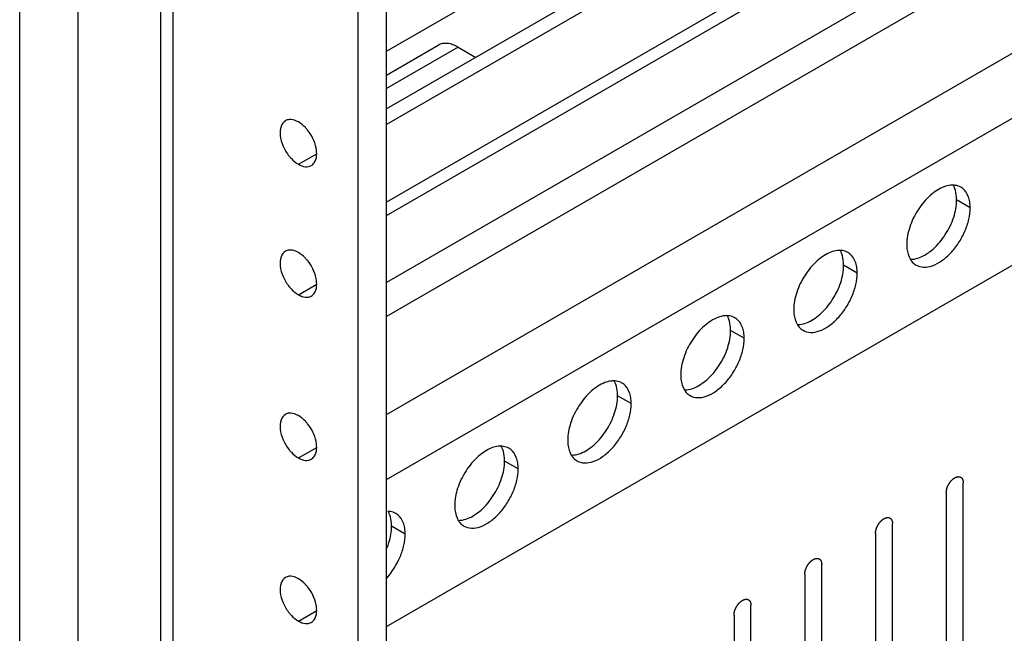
# Model space of a CAD drawing. Header units: inches. Extents: x 5 to 265, y 5 to 171.
# Tile 28 of 212: x 189.39 to 192.47, y 79.02 to 80.94. Entities that reach past the tile are written whole.
import ezdxf

# ---------------------------------------------------------------- set-up
doc = ezdxf.new("R2010")
doc.units = ezdxf.units.IN
doc.header["$LTSCALE"] = 14.96
doc.header["$MEASUREMENT"] = 0
doc.layers.get('0').update_dxf_attribs({"linetype": 'CONTINUOUS'})
doc.layers.add('03_ALL_AXES', color=7, linetype='CONTINUOUS')

msp = doc.modelspace()

# ---------------------------------------------------------------- linework, layer by layer
at = {"color": 7, "linetype": 'Continuous'}
for p, q in [((189.386, 73.138), (189.386, 126.8056)), ((189.828, 73.2878), (189.828, 126.5505)), ((189.8658, 73.3405), (189.8658, 126.5286)), ((190.4453, 73.1), (190.4453, 126.1941)), ((190.5337, 73.151), (190.5337, 126.143)), ((189.5685, 73.138), (189.5685, 103.8439)), ((195.0046, 82.9535), (190.5337, 80.3722)), ((190.5337, 80.3299), (195.0046, 82.9112)), ((195.0046, 82.702), (190.5337, 80.1207)), ((195.0046, 82.5958), (190.5337, 80.0145)), ((190.5337, 79.7084), (195.0046, 82.2896)), ((190.5337, 79.5042), (195.0046, 82.0855)), ((190.5337, 80.8441), (192.4266, 81.937)), ((192.3842, 81.732), (190.5337, 80.6637)), ((192.4266, 81.7075), (190.5337, 80.6147)), ((190.5337, 79.0445), (195.0046, 81.6258)), ((190.5337, 80.7696), (190.6953, 80.8629)), ((190.7578, 80.8568), (190.5337, 80.7273)), ((190.7578, 80.8568), (190.813, 80.8249)), ((192.3378, 78.5352), (192.3378, 79.4946)), ((192.2848, 79.464), (192.2848, 78.5046)), ((192.1165, 78.4074), (192.1165, 79.3668)), ((192.0635, 79.3362), (192.0635, 78.3768)), ((191.8952, 78.2797), (191.8952, 79.239)), ((191.8422, 79.2084), (191.8422, 78.249)), ((191.6739, 78.1519), (191.6739, 79.1113)), ((191.6208, 79.0806), (191.6208, 78.1213))]:
    msp.add_line(p, q, dxfattribs=at)
for points, knots in [([(190.7578, 80.8568), (190.7523, 80.8599), (190.7414, 80.8651), (190.7247, 80.8692), (190.7089, 80.8688), (190.6994, 80.8653), (190.6953, 80.8629)], [0, 0, 0, 0, 0.289537, 0.549107, 0.782244, 1, 1, 1, 1]), ([(192.2848, 79.464), (192.2849, 79.4645), (192.2849, 79.4655), (192.2851, 79.4671), (192.2852, 79.4684), (192.2852, 79.4693), (192.2853, 79.4698), (192.2853, 79.4702), (192.2854, 79.4706), (192.2855, 79.4712), (192.2858, 79.4721), (192.2861, 79.4735), (192.2864, 79.4749), (192.2866, 79.4759), (192.2867, 79.4764), (192.2868, 79.4768), (192.287, 79.4772), (192.2872, 79.4778), (192.2875, 79.4788), (192.288, 79.4802), (192.2885, 79.4815), (192.2889, 79.4825), (192.2891, 79.4831), (192.2892, 79.4835), (192.2895, 79.4839), (192.2897, 79.4845), (192.2902, 79.4854), (192.2909, 79.4868), (192.2916, 79.4882), (192.2921, 79.4892), (192.2924, 79.4897), (192.2926, 79.4901), (192.2928, 79.4905), (192.2932, 79.491), (192.2937, 79.4919), (192.2946, 79.4932), (192.2954, 79.4944), (192.296, 79.4953), (192.2963, 79.4958), (192.2966, 79.4962), (192.2969, 79.4966), (192.2972, 79.497), (192.2979, 79.4978), (192.2989, 79.499), (192.2998, 79.5001), (192.3005, 79.5009), (192.3009, 79.5013), (192.3011, 79.5017), (192.3014, 79.502), (192.3019, 79.5024), (192.3026, 79.503), (192.3036, 79.504), (192.3046, 79.5049), (192.3054, 79.5056), (192.3058, 79.506), (192.3061, 79.5063), (192.3064, 79.5065), (192.3068, 79.5068), (192.3076, 79.5073), (192.3087, 79.5081), (192.3098, 79.5089), (192.3106, 79.5094), (192.311, 79.5097), (192.3113, 79.5099), (192.3116, 79.5101), (192.3121, 79.5103), (192.3128, 79.5106), (192.3139, 79.5111), (192.315, 79.5116), (192.3157, 79.512), (192.3162, 79.5122), (192.3165, 79.5123), (192.3168, 79.5124), (192.3172, 79.5125), (192.3179, 79.5126), (192.319, 79.5129), (192.32, 79.5131), (192.3207, 79.5133), (192.3211, 79.5134), (192.3214, 79.5135), (192.3217, 79.5134), (192.3221, 79.5134), (192.3228, 79.5134), (192.3237, 79.5134), (192.3247, 79.5133), (192.3253, 79.5133), (192.3257, 79.5133), (192.326, 79.5133), (192.3263, 79.5132), (192.3266, 79.5131), (192.3272, 79.5128), (192.328, 79.5125), (192.3289, 79.5122), (192.3295, 79.512), (192.3298, 79.5119), (192.3301, 79.5118), (192.3303, 79.5116), (192.3306, 79.5114), (192.331, 79.511), (192.3317, 79.5104), (192.3324, 79.5098), (192.3329, 79.5095), (192.3332, 79.5092), (192.3334, 79.5091), (192.3335, 79.5088), (192.3337, 79.5085), (192.3341, 79.5079), (192.3346, 79.5071), (192.3351, 79.5063), (192.3355, 79.5058), (192.3356, 79.5054), (192.3358, 79.5052), (192.3359, 79.5049), (192.336, 79.5045), (192.3362, 79.5038), (192.3366, 79.5028), (192.3369, 79.5018), (192.3371, 79.5011), (192.3372, 79.5007), (192.3373, 79.5004), (192.3373, 79.5), (192.3374, 79.4995), (192.3375, 79.4987), (192.3376, 79.4975), (192.3377, 79.496), (192.3378, 79.4951), (192.3378, 79.4946)], [0, 0, 0, 0, 0.015625, 0.03125, 0.046875, 0.054688, 0.058594, 0.0625, 0.066406, 0.070312, 0.078125, 0.09375, 0.109375, 0.117188, 0.121094, 0.125, 0.128906, 0.132812, 0.140625, 0.15625, 0.171875, 0.179688, 0.183594, 0.1875, 0.191406, 0.195312, 0.203125, 0.21875, 0.234375, 0.242188, 0.246094, 0.25, 0.253906, 0.257812, 0.265625, 0.28125, 0.296875, 0.304688, 0.308594, 0.3125, 0.316406, 0.320312, 0.328125, 0.34375, 0.359375, 0.367188, 0.371094, 0.375, 0.378906, 0.382812, 0.390625, 0.40625, 0.421875, 0.429688, 0.433594, 0.4375, 0.441406, 0.445312, 0.453125, 0.46875, 0.484375, 0.492188, 0.496094, 0.5, 0.503906, 0.507812, 0.515625, 0.53125, 0.546875, 0.554688, 0.558594, 0.5625, 0.566406, 0.570312, 0.578125, 0.59375, 0.609375, 0.617188, 0.621094, 0.625, 0.628906, 0.632812, 0.640625, 0.65625, 0.671875, 0.679688, 0.683594, 0.6875, 0.691406, 0.695312, 0.703125, 0.71875, 0.734375, 0.742188, 0.746094, 0.75, 0.753906, 0.757812, 0.765625, 0.78125, 0.796875, 0.804688, 0.808594, 0.8125, 0.816406, 0.820312, 0.828125, 0.84375, 0.859375, 0.867188, 0.871094, 0.875, 0.878906, 0.882812, 0.890625, 0.90625, 0.921875, 0.929688, 0.933594, 0.9375, 0.941406, 0.945312, 0.953125, 0.96875, 0.984375, 1, 1, 1, 1]), ([(192.0635, 79.3362), (192.0635, 79.3367), (192.0636, 79.3378), (192.0637, 79.3393), (192.0638, 79.3406), (192.0639, 79.3415), (192.064, 79.3421), (192.064, 79.3424), (192.0641, 79.3429), (192.0642, 79.3434), (192.0644, 79.3444), (192.0647, 79.3457), (192.0651, 79.3471), (192.0653, 79.3481), (192.0654, 79.3486), (192.0655, 79.349), (192.0656, 79.3494), (192.0658, 79.35), (192.0662, 79.351), (192.0667, 79.3524), (192.0672, 79.3538), (192.0676, 79.3547), (192.0678, 79.3553), (192.0679, 79.3557), (192.0681, 79.3561), (192.0684, 79.3567), (192.0689, 79.3576), (192.0696, 79.359), (192.0703, 79.3604), (192.0708, 79.3614), (192.071, 79.3619), (192.0712, 79.3624), (192.0715, 79.3627), (192.0718, 79.3632), (192.0724, 79.3641), (192.0733, 79.3654), (192.0741, 79.3667), (192.0747, 79.3676), (192.075, 79.3681), (192.0752, 79.3685), (192.0755, 79.3688), (192.0759, 79.3692), (192.0766, 79.37), (192.0775, 79.3712), (192.0785, 79.3723), (192.0791, 79.3731), (192.0795, 79.3736), (192.0798, 79.3739), (192.0801, 79.3742), (192.0805, 79.3746), (192.0813, 79.3752), (192.0823, 79.3762), (192.0833, 79.3772), (192.084, 79.3778), (192.0845, 79.3782), (192.0848, 79.3785), (192.0851, 79.3787), (192.0855, 79.379), (192.0863, 79.3796), (192.0874, 79.3803), (192.0885, 79.3811), (192.0892, 79.3816), (192.0897, 79.3819), (192.09, 79.3822), (192.0903, 79.3823), (192.0908, 79.3825), (192.0915, 79.3828), (192.0926, 79.3833), (192.0937, 79.3838), (192.0944, 79.3842), (192.0948, 79.3844), (192.0952, 79.3845), (192.0955, 79.3846), (192.0959, 79.3847), (192.0966, 79.3849), (192.0976, 79.3851), (192.0987, 79.3853), (192.0994, 79.3855), (192.0998, 79.3856), (192.1001, 79.3857), (192.1004, 79.3856), (192.1008, 79.3856), (192.1014, 79.3856), (192.1024, 79.3856), (192.1033, 79.3855), (192.104, 79.3855), (192.1044, 79.3855), (192.1047, 79.3855), (192.1049, 79.3854), (192.1053, 79.3853), (192.1059, 79.3851), (192.1067, 79.3847), (192.1076, 79.3844), (192.1082, 79.3842), (192.1085, 79.3841), (192.1088, 79.384), (192.109, 79.3838), (192.1092, 79.3836), (192.1097, 79.3832), (192.1104, 79.3826), (192.1111, 79.3821), (192.1116, 79.3817), (192.1118, 79.3814), (192.1121, 79.3813), (192.1122, 79.381), (192.1124, 79.3807), (192.1127, 79.3801), (192.1133, 79.3793), (192.1138, 79.3785), (192.1141, 79.378), (192.1143, 79.3777), (192.1145, 79.3774), (192.1146, 79.3771), (192.1147, 79.3767), (192.1149, 79.376), (192.1152, 79.375), (192.1156, 79.374), (192.1158, 79.3733), (192.1159, 79.3729), (192.116, 79.3726), (192.116, 79.3722), (192.1161, 79.3717), (192.1161, 79.3709), (192.1163, 79.3697), (192.1164, 79.3683), (192.1165, 79.3673), (192.1165, 79.3668)], [0, 0, 0, 0, 0.015625, 0.03125, 0.046875, 0.054688, 0.058594, 0.0625, 0.066406, 0.070312, 0.078125, 0.09375, 0.109375, 0.117188, 0.121094, 0.125, 0.128906, 0.132812, 0.140625, 0.15625, 0.171875, 0.179688, 0.183594, 0.1875, 0.191406, 0.195312, 0.203125, 0.21875, 0.234375, 0.242188, 0.246094, 0.25, 0.253906, 0.257812, 0.265625, 0.28125, 0.296875, 0.304688, 0.308594, 0.3125, 0.316406, 0.320312, 0.328125, 0.34375, 0.359375, 0.367188, 0.371094, 0.375, 0.378906, 0.382812, 0.390625, 0.40625, 0.421875, 0.429688, 0.433594, 0.4375, 0.441406, 0.445312, 0.453125, 0.46875, 0.484375, 0.492188, 0.496094, 0.5, 0.503906, 0.507812, 0.515625, 0.53125, 0.546875, 0.554688, 0.558594, 0.5625, 0.566406, 0.570312, 0.578125, 0.59375, 0.609375, 0.617188, 0.621094, 0.625, 0.628906, 0.632812, 0.640625, 0.65625, 0.671875, 0.679688, 0.683594, 0.6875, 0.691406, 0.695312, 0.703125, 0.71875, 0.734375, 0.742188, 0.746094, 0.75, 0.753906, 0.757812, 0.765625, 0.78125, 0.796875, 0.804688, 0.808594, 0.8125, 0.816406, 0.820312, 0.828125, 0.84375, 0.859375, 0.867188, 0.871094, 0.875, 0.878906, 0.882812, 0.890625, 0.90625, 0.921875, 0.929688, 0.933594, 0.9375, 0.941406, 0.945312, 0.953125, 0.96875, 0.984375, 1, 1, 1, 1]), ([(191.8422, 79.2084), (191.8422, 79.2089), (191.8423, 79.21), (191.8424, 79.2115), (191.8425, 79.2128), (191.8426, 79.2138), (191.8426, 79.2143), (191.8427, 79.2147), (191.8428, 79.2151), (191.8429, 79.2156), (191.8431, 79.2166), (191.8434, 79.218), (191.8437, 79.2193), (191.8439, 79.2203), (191.8441, 79.2208), (191.8441, 79.2212), (191.8443, 79.2217), (191.8445, 79.2222), (191.8449, 79.2232), (191.8454, 79.2246), (191.8459, 79.226), (191.8462, 79.227), (191.8464, 79.2275), (191.8466, 79.2279), (191.8468, 79.2283), (191.8471, 79.2289), (191.8476, 79.2299), (191.8483, 79.2312), (191.849, 79.2326), (191.8494, 79.2336), (191.8497, 79.2341), (191.8499, 79.2346), (191.8502, 79.2349), (191.8505, 79.2355), (191.8511, 79.2363), (191.8519, 79.2376), (191.8528, 79.2389), (191.8533, 79.2398), (191.8537, 79.2403), (191.8539, 79.2407), (191.8542, 79.241), (191.8546, 79.2415), (191.8553, 79.2423), (191.8562, 79.2434), (191.8572, 79.2445), (191.8578, 79.2453), (191.8582, 79.2458), (191.8585, 79.2461), (191.8588, 79.2464), (191.8592, 79.2468), (191.8599, 79.2475), (191.861, 79.2484), (191.862, 79.2494), (191.8627, 79.2501), (191.8631, 79.2504), (191.8634, 79.2507), (191.8638, 79.2509), (191.8642, 79.2513), (191.865, 79.2518), (191.8661, 79.2525), (191.8672, 79.2533), (191.8679, 79.2538), (191.8684, 79.2541), (191.8687, 79.2544), (191.869, 79.2545), (191.8694, 79.2547), (191.8702, 79.2551), (191.8713, 79.2556), (191.8723, 79.256), (191.8731, 79.2564), (191.8735, 79.2566), (191.8738, 79.2568), (191.8741, 79.2568), (191.8746, 79.2569), (191.8753, 79.2571), (191.8763, 79.2573), (191.8773, 79.2575), (191.8781, 79.2577), (191.8785, 79.2578), (191.8788, 79.2579), (191.8791, 79.2579), (191.8795, 79.2579), (191.8801, 79.2578), (191.8811, 79.2578), (191.882, 79.2578), (191.8827, 79.2577), (191.8831, 79.2577), (191.8834, 79.2577), (191.8836, 79.2576), (191.8839, 79.2575), (191.8845, 79.2573), (191.8854, 79.257), (191.8862, 79.2566), (191.8868, 79.2564), (191.8872, 79.2563), (191.8874, 79.2562), (191.8876, 79.256), (191.8879, 79.2558), (191.8884, 79.2554), (191.8891, 79.2549), (191.8898, 79.2543), (191.8902, 79.2539), (191.8905, 79.2537), (191.8907, 79.2535), (191.8909, 79.2532), (191.8911, 79.2529), (191.8914, 79.2524), (191.8919, 79.2516), (191.8924, 79.2508), (191.8928, 79.2502), (191.893, 79.2499), (191.8932, 79.2497), (191.8932, 79.2493), (191.8934, 79.2489), (191.8936, 79.2482), (191.8939, 79.2472), (191.8942, 79.2462), (191.8945, 79.2455), (191.8946, 79.2451), (191.8947, 79.2448), (191.8947, 79.2444), (191.8948, 79.244), (191.8948, 79.2431), (191.8949, 79.2419), (191.8951, 79.2405), (191.8952, 79.2395), (191.8952, 79.239)], [0, 0, 0, 0, 0.015625, 0.03125, 0.046875, 0.054688, 0.058594, 0.0625, 0.066406, 0.070312, 0.078125, 0.09375, 0.109375, 0.117188, 0.121094, 0.125, 0.128906, 0.132812, 0.140625, 0.15625, 0.171875, 0.179688, 0.183594, 0.1875, 0.191406, 0.195312, 0.203125, 0.21875, 0.234375, 0.242188, 0.246094, 0.25, 0.253906, 0.257812, 0.265625, 0.28125, 0.296875, 0.304688, 0.308594, 0.3125, 0.316406, 0.320312, 0.328125, 0.34375, 0.359375, 0.367188, 0.371094, 0.375, 0.378906, 0.382812, 0.390625, 0.40625, 0.421875, 0.429688, 0.433594, 0.4375, 0.441406, 0.445312, 0.453125, 0.46875, 0.484375, 0.492188, 0.496094, 0.5, 0.503906, 0.507812, 0.515625, 0.53125, 0.546875, 0.554688, 0.558594, 0.5625, 0.566406, 0.570312, 0.578125, 0.59375, 0.609375, 0.617188, 0.621094, 0.625, 0.628906, 0.632812, 0.640625, 0.65625, 0.671875, 0.679688, 0.683594, 0.6875, 0.691406, 0.695312, 0.703125, 0.71875, 0.734375, 0.742188, 0.746094, 0.75, 0.753906, 0.757812, 0.765625, 0.78125, 0.796875, 0.804688, 0.808594, 0.8125, 0.816406, 0.820312, 0.828125, 0.84375, 0.859375, 0.867188, 0.871094, 0.875, 0.878906, 0.882812, 0.890625, 0.90625, 0.921875, 0.929688, 0.933594, 0.9375, 0.941406, 0.945312, 0.953125, 0.96875, 0.984375, 1, 1, 1, 1]), ([(191.6208, 79.0806), (191.6209, 79.0812), (191.621, 79.0822), (191.6211, 79.0838), (191.6212, 79.0851), (191.6213, 79.086), (191.6213, 79.0865), (191.6213, 79.0869), (191.6214, 79.0873), (191.6216, 79.0878), (191.6218, 79.0888), (191.6221, 79.0902), (191.6224, 79.0916), (191.6226, 79.0925), (191.6228, 79.0931), (191.6228, 79.0935), (191.623, 79.0939), (191.6232, 79.0944), (191.6236, 79.0954), (191.6241, 79.0968), (191.6246, 79.0982), (191.6249, 79.0992), (191.6251, 79.0997), (191.6253, 79.1002), (191.6255, 79.1006), (191.6258, 79.1011), (191.6262, 79.1021), (191.6269, 79.1035), (191.6276, 79.1048), (191.6281, 79.1058), (191.6284, 79.1064), (191.6286, 79.1068), (191.6289, 79.1072), (191.6292, 79.1077), (191.6298, 79.1086), (191.6306, 79.1098), (191.6314, 79.1111), (191.632, 79.112), (191.6324, 79.1125), (191.6326, 79.1129), (191.6329, 79.1132), (191.6333, 79.1137), (191.6339, 79.1145), (191.6349, 79.1156), (191.6358, 79.1167), (191.6365, 79.1175), (191.6369, 79.118), (191.6372, 79.1184), (191.6375, 79.1186), (191.6379, 79.119), (191.6386, 79.1197), (191.6396, 79.1206), (191.6407, 79.1216), (191.6414, 79.1223), (191.6418, 79.1227), (191.6421, 79.123), (191.6424, 79.1232), (191.6429, 79.1235), (191.6436, 79.124), (191.6447, 79.1248), (191.6458, 79.1255), (191.6466, 79.126), (191.647, 79.1263), (191.6474, 79.1266), (191.6477, 79.1267), (191.6481, 79.1269), (191.6489, 79.1273), (191.6499, 79.1278), (191.651, 79.1283), (191.6518, 79.1286), (191.6522, 79.1288), (191.6525, 79.129), (191.6528, 79.129), (191.6532, 79.1291), (191.654, 79.1293), (191.655, 79.1295), (191.656, 79.1298), (191.6567, 79.1299), (191.6571, 79.13), (191.6575, 79.1301), (191.6577, 79.1301), (191.6581, 79.1301), (191.6588, 79.13), (191.6597, 79.13), (191.6607, 79.13), (191.6614, 79.13), (191.6617, 79.1299), (191.662, 79.13), (191.6623, 79.1298), (191.6626, 79.1297), (191.6632, 79.1295), (191.6641, 79.1292), (191.6649, 79.1289), (191.6655, 79.1287), (191.6658, 79.1285), (191.6661, 79.1285), (191.6663, 79.1283), (191.6666, 79.128), (191.6671, 79.1276), (191.6677, 79.1271), (191.6684, 79.1265), (191.6689, 79.1261), (191.6692, 79.1259), (191.6694, 79.1257), (191.6695, 79.1255), (191.6697, 79.1252), (191.6701, 79.1246), (191.6706, 79.1238), (191.6711, 79.123), (191.6715, 79.1224), (191.6717, 79.1221), (191.6719, 79.1219), (191.6719, 79.1215), (191.6721, 79.1212), (191.6723, 79.1204), (191.6726, 79.1194), (191.6729, 79.1184), (191.6731, 79.1177), (191.6732, 79.1173), (191.6734, 79.117), (191.6734, 79.1167), (191.6734, 79.1162), (191.6735, 79.1153), (191.6736, 79.1141), (191.6737, 79.1127), (191.6738, 79.1117), (191.6739, 79.1113)], [0, 0, 0, 0, 0.015625, 0.03125, 0.046875, 0.054688, 0.058594, 0.0625, 0.066406, 0.070312, 0.078125, 0.09375, 0.109375, 0.117188, 0.121094, 0.125, 0.128906, 0.132812, 0.140625, 0.15625, 0.171875, 0.179688, 0.183594, 0.1875, 0.191406, 0.195312, 0.203125, 0.21875, 0.234375, 0.242188, 0.246094, 0.25, 0.253906, 0.257812, 0.265625, 0.28125, 0.296875, 0.304688, 0.308594, 0.3125, 0.316406, 0.320312, 0.328125, 0.34375, 0.359375, 0.367188, 0.371094, 0.375, 0.378906, 0.382812, 0.390625, 0.40625, 0.421875, 0.429688, 0.433594, 0.4375, 0.441406, 0.445312, 0.453125, 0.46875, 0.484375, 0.492188, 0.496094, 0.5, 0.503906, 0.507812, 0.515625, 0.53125, 0.546875, 0.554688, 0.558594, 0.5625, 0.566406, 0.570312, 0.578125, 0.59375, 0.609375, 0.617188, 0.621094, 0.625, 0.628906, 0.632812, 0.640625, 0.65625, 0.671875, 0.679688, 0.683594, 0.6875, 0.691406, 0.695312, 0.703125, 0.71875, 0.734375, 0.742188, 0.746094, 0.75, 0.753906, 0.757812, 0.765625, 0.78125, 0.796875, 0.804688, 0.808594, 0.8125, 0.816406, 0.820312, 0.828125, 0.84375, 0.859375, 0.867188, 0.871094, 0.875, 0.878906, 0.882812, 0.890625, 0.90625, 0.921875, 0.929688, 0.933594, 0.9375, 0.941406, 0.945312, 0.953125, 0.96875, 0.984375, 1, 1, 1, 1])]:
    msp.add_open_spline(points, degree=3, knots=knots, dxfattribs=at)
at = {"layer": '03_ALL_AXES', "color": 7, "linetype": 'Continuous'}
for p, q in [((190.2579, 80.4906), (190.3152, 80.5237)), ((192.3598, 80.3544), (192.3173, 80.3789)), ((192.0062, 80.1503), (191.9638, 80.1748)), ((190.2579, 80.0823), (190.3152, 80.1154)), ((191.6527, 79.9462), (191.6102, 79.9706)), ((191.2991, 79.742), (191.2567, 79.7665)), ((190.2579, 79.572), (190.3152, 79.6051)), ((190.9456, 79.5379), (190.9031, 79.5624)), ((190.592, 79.3338), (190.5496, 79.3583)), ((190.2579, 79.0617), (190.3152, 79.0948))]:
    msp.add_line(p, q, dxfattribs=at)
for centre, radius, start, end in [((192.3049, 80.3668), 0.0585, 84.9317, 89.9013), ((192.3071, 80.3779), 0.0471, 51.4033, 60.0287), ((191.9514, 80.1626), 0.0585, 84.9317, 89.9013), ((191.9536, 80.1737), 0.0471, 51.4033, 60.0287), ((192.2137, 80.2162), 0.0471, 231.4033, 240.0287), ((191.5978, 79.9585), 0.0585, 84.9317, 89.9013), ((191.6, 79.9696), 0.0471, 51.4033, 60.0287), ((191.8602, 80.0121), 0.0471, 231.4033, 240.0287), ((191.2443, 79.7544), 0.0585, 84.9317, 89.9013), ((191.2465, 79.7655), 0.0471, 51.4033, 60.0287), ((191.5066, 79.808), 0.0471, 231.4033, 240.0287), ((190.8907, 79.5503), 0.0585, 84.9317, 89.9013), ((190.8929, 79.5614), 0.0471, 51.4033, 60.0287), ((191.1531, 79.6038), 0.0471, 231.4033, 240.0287), ((190.5372, 79.3462), 0.0585, 84.9317, 89.9013), ((190.5394, 79.3573), 0.0471, 51.4033, 60.0287), ((190.7995, 79.3997), 0.0471, 231.4033, 240.0287)]:
    msp.add_arc(centre, radius, start, end, dxfattribs=at)
for points, knots in [([(190.2174, 80.6269), (190.211, 80.6232), (190.2004, 80.6078), (190.1998, 80.5785), (190.2091, 80.5462), (190.2216, 80.5255), (190.2293, 80.516)], [0, 0, 0, 0, 0.182426, 0.415793, 0.699097, 1, 1, 1, 1]), ([(190.2579, 80.6229), (190.2555, 80.6242), (190.2466, 80.6287), (190.2364, 80.6312), (190.2293, 80.6305)], [0, 0, 0, 0, 0.277751, 1, 1, 1, 1]), ([(190.2865, 80.5975), (190.2844, 80.6001), (190.276, 80.6098), (190.266, 80.6182), (190.2579, 80.6229)], [0, 0, 0, 0, 0.26699, 1, 1, 1, 1]), ([(190.3075, 80.495), (190.3166, 80.5079), (190.3163, 80.5489), (190.2994, 80.5815), (190.2865, 80.5975)], [0, 0, 0, 0, 0.433871, 1, 1, 1, 1]), ([(190.2293, 80.516), (190.2314, 80.5133), (190.2398, 80.5037), (190.2498, 80.4953), (190.2579, 80.4906)], [0, 0, 0, 0, 0.26699, 1, 1, 1, 1]), ([(190.2579, 80.4906), (190.2646, 80.4867), (190.278, 80.4812), (190.2929, 80.4834), (190.2984, 80.4866)], [0, 0, 0, 0, 0.54998, 1, 1, 1, 1]), ([(192.2777, 80.42), (192.2618, 80.4141), (192.2308, 80.393), (192.1943, 80.3489), (192.1686, 80.2963), (192.1611, 80.2579), (192.1611, 80.2397)], [0, 0, 0, 0, 0.22565, 0.487907, 0.756853, 1, 1, 1, 1]), ([(192.305, 80.4253), (192.3028, 80.4253), (192.2935, 80.4248), (192.2843, 80.4225), (192.2777, 80.42)], [0, 0, 0, 0, 0.235436, 1, 1, 1, 1]), ([(192.3113, 80.4147), (192.311, 80.4157), (192.3094, 80.4195), (192.3075, 80.4231), (192.3059, 80.4257)], [0, 0, 0, 0, 0.257173, 1, 1, 1, 1]), ([(192.3307, 80.4187), (192.3291, 80.4196), (192.3227, 80.4228), (192.3155, 80.4246), (192.3101, 80.4251)], [0, 0, 0, 0, 0.245653, 1, 1, 1, 1]), ([(192.3173, 80.3789), (192.3173, 80.3821), (192.3169, 80.3943), (192.3145, 80.4064), (192.3113, 80.4147)], [0, 0, 0, 0, 0.268124, 1, 1, 1, 1]), ([(192.3598, 80.3544), (192.3598, 80.3608), (192.3589, 80.3729), (192.3534, 80.3944), (192.3443, 80.4085), (192.3365, 80.4147)], [0, 0, 0, 0, 0.287162, 0.548363, 1, 1, 1, 1]), ([(192.2007, 80.1986), (192.2166, 80.2045), (192.2477, 80.2256), (192.2841, 80.2697), (192.3098, 80.3223), (192.3173, 80.3607), (192.3173, 80.3789)], [0, 0, 0, 0, 0.22565, 0.487907, 0.756853, 1, 1, 1, 1]), ([(192.1902, 80.1754), (192.1972, 80.1713), (192.2148, 80.1668), (192.2432, 80.1725), (192.2722, 80.1883), (192.3, 80.2129), (192.3245, 80.2443), (192.3439, 80.2801), (192.3564, 80.3171), (192.3598, 80.3424), (192.3598, 80.3544)], [0, 0, 0, 0, 0.086936, 0.18641, 0.303807, 0.437621, 0.582126, 0.729411, 0.871212, 1, 1, 1, 1]), ([(190.2174, 80.2186), (190.211, 80.2149), (190.2004, 80.1996), (190.1998, 80.1703), (190.2091, 80.138), (190.2216, 80.1173), (190.2293, 80.1077)], [0, 0, 0, 0, 0.182426, 0.415793, 0.699097, 1, 1, 1, 1]), ([(190.2579, 80.2146), (190.2555, 80.216), (190.2466, 80.2205), (190.2364, 80.2229), (190.2293, 80.2223)], [0, 0, 0, 0, 0.277751, 1, 1, 1, 1]), ([(190.2865, 80.1892), (190.2844, 80.1919), (190.276, 80.2015), (190.266, 80.2099), (190.2579, 80.2146)], [0, 0, 0, 0, 0.26699, 1, 1, 1, 1]), ([(191.9241, 80.2159), (191.9083, 80.2099), (191.8772, 80.1889), (191.8407, 80.1448), (191.8151, 80.0922), (191.8075, 80.0538), (191.8075, 80.0356)], [0, 0, 0, 0, 0.22565, 0.487907, 0.756853, 1, 1, 1, 1]), ([(191.9515, 80.2212), (191.9493, 80.2212), (191.94, 80.2207), (191.9308, 80.2183), (191.9241, 80.2159)], [0, 0, 0, 0, 0.235436, 1, 1, 1, 1]), ([(191.9578, 80.2105), (191.9574, 80.2115), (191.9559, 80.2153), (191.954, 80.219), (191.9524, 80.2216)], [0, 0, 0, 0, 0.257173, 1, 1, 1, 1]), ([(191.9771, 80.2146), (191.9756, 80.2155), (191.9691, 80.2187), (191.962, 80.2205), (191.9565, 80.2209)], [0, 0, 0, 0, 0.245653, 1, 1, 1, 1]), ([(192.1611, 80.2397), (192.1611, 80.2352), (192.1619, 80.2191), (192.1663, 80.2028), (192.1725, 80.1929)], [0, 0, 0, 0, 0.276625, 1, 1, 1, 1]), ([(190.3075, 80.0868), (190.3166, 80.0997), (190.3163, 80.1407), (190.2994, 80.1732), (190.2865, 80.1892)], [0, 0, 0, 0, 0.433871, 1, 1, 1, 1]), ([(191.9638, 80.1748), (191.9638, 80.178), (191.9633, 80.1901), (191.961, 80.2023), (191.9578, 80.2105)], [0, 0, 0, 0, 0.268124, 1, 1, 1, 1]), ([(192.0062, 80.1503), (192.0062, 80.1566), (192.0053, 80.1688), (191.9999, 80.1903), (191.9908, 80.2044), (191.983, 80.2106)], [0, 0, 0, 0, 0.287162, 0.548363, 1, 1, 1, 1]), ([(192.1725, 80.1929), (192.1733, 80.1915), (192.1767, 80.1866), (192.1808, 80.1821), (192.1843, 80.1794)], [0, 0, 0, 0, 0.258072, 1, 1, 1, 1]), ([(192.1734, 80.1933), (192.1756, 80.1933), (192.1849, 80.1937), (192.1941, 80.1961), (192.2007, 80.1986)], [0, 0, 0, 0, 0.235436, 1, 1, 1, 1]), ([(191.8366, 79.9712), (191.8436, 79.9672), (191.8613, 79.9626), (191.8897, 79.9683), (191.9186, 79.9842), (191.9464, 80.0088), (191.971, 80.0402), (191.9903, 80.0759), (192.0028, 80.113), (192.0062, 80.1383), (192.0062, 80.1503)], [0, 0, 0, 0, 0.086936, 0.18641, 0.303807, 0.437621, 0.582126, 0.729411, 0.871212, 1, 1, 1, 1]), ([(191.8472, 79.9945), (191.863, 80.0004), (191.8941, 80.0215), (191.9306, 80.0655), (191.9562, 80.1182), (191.9638, 80.1565), (191.9638, 80.1748)], [0, 0, 0, 0, 0.22565, 0.487907, 0.756853, 1, 1, 1, 1]), ([(190.2293, 80.1077), (190.2314, 80.1051), (190.2398, 80.0954), (190.2498, 80.087), (190.2579, 80.0823)], [0, 0, 0, 0, 0.26699, 1, 1, 1, 1]), ([(190.2579, 80.0823), (190.2646, 80.0785), (190.278, 80.073), (190.2929, 80.0752), (190.2984, 80.0783)], [0, 0, 0, 0, 0.54998, 1, 1, 1, 1]), ([(191.8075, 80.0356), (191.8075, 80.0311), (191.8083, 80.015), (191.8128, 79.9987), (191.8189, 79.9887)], [0, 0, 0, 0, 0.276625, 1, 1, 1, 1]), ([(191.5706, 80.0117), (191.5547, 80.0058), (191.5237, 79.9847), (191.4872, 79.9407), (191.4615, 79.888), (191.454, 79.8497), (191.454, 79.8314)], [0, 0, 0, 0, 0.22565, 0.487907, 0.756853, 1, 1, 1, 1]), ([(191.5979, 80.0171), (191.5957, 80.0171), (191.5864, 80.0166), (191.5772, 80.0142), (191.5706, 80.0117)], [0, 0, 0, 0, 0.235436, 1, 1, 1, 1]), ([(191.6042, 80.0064), (191.6039, 80.0074), (191.6023, 80.0112), (191.6004, 80.0149), (191.5988, 80.0175)], [0, 0, 0, 0, 0.257173, 1, 1, 1, 1]), ([(191.6236, 80.0105), (191.622, 80.0114), (191.6156, 80.0146), (191.6084, 80.0163), (191.603, 80.0168)], [0, 0, 0, 0, 0.245653, 1, 1, 1, 1]), ([(191.6102, 79.9706), (191.6102, 79.9739), (191.6098, 79.986), (191.6074, 79.9981), (191.6042, 80.0064)], [0, 0, 0, 0, 0.268124, 1, 1, 1, 1]), ([(191.6527, 79.9462), (191.6527, 79.9525), (191.6518, 79.9647), (191.6463, 79.9862), (191.6372, 80.0002), (191.6294, 80.0065)], [0, 0, 0, 0, 0.287162, 0.548363, 1, 1, 1, 1]), ([(191.4936, 79.7904), (191.5095, 79.7963), (191.5405, 79.8173), (191.577, 79.8614), (191.6027, 79.914), (191.6102, 79.9524), (191.6102, 79.9706)], [0, 0, 0, 0, 0.22565, 0.487907, 0.756853, 1, 1, 1, 1]), ([(191.8189, 79.9887), (191.8198, 79.9874), (191.8231, 79.9824), (191.8273, 79.978), (191.8308, 79.9752)], [0, 0, 0, 0, 0.258072, 1, 1, 1, 1]), ([(191.8198, 79.9892), (191.822, 79.9891), (191.8314, 79.9896), (191.8405, 79.992), (191.8472, 79.9945)], [0, 0, 0, 0, 0.235436, 1, 1, 1, 1]), ([(191.4831, 79.7671), (191.4901, 79.7631), (191.5077, 79.7585), (191.5361, 79.7642), (191.5651, 79.7801), (191.5929, 79.8047), (191.6174, 79.8361), (191.6368, 79.8718), (191.6493, 79.9089), (191.6527, 79.9341), (191.6527, 79.9462)], [0, 0, 0, 0, 0.086936, 0.18641, 0.303807, 0.437621, 0.582126, 0.729411, 0.871212, 1, 1, 1, 1]), ([(191.2444, 79.8129), (191.2422, 79.8129), (191.2329, 79.8125), (191.2237, 79.8101), (191.217, 79.8076)], [0, 0, 0, 0, 0.235436, 1, 1, 1, 1]), ([(191.2507, 79.8023), (191.2503, 79.8033), (191.2488, 79.8071), (191.2469, 79.8108), (191.2453, 79.8133)], [0, 0, 0, 0, 0.257173, 1, 1, 1, 1]), ([(191.27, 79.8063), (191.2685, 79.8072), (191.262, 79.8105), (191.2549, 79.8122), (191.2494, 79.8127)], [0, 0, 0, 0, 0.245653, 1, 1, 1, 1]), ([(191.454, 79.8314), (191.454, 79.827), (191.4548, 79.8109), (191.4592, 79.7946), (191.4654, 79.7846)], [0, 0, 0, 0, 0.276625, 1, 1, 1, 1]), ([(191.217, 79.8076), (191.2012, 79.8017), (191.1701, 79.7806), (191.1336, 79.7365), (191.108, 79.6839), (191.1004, 79.6455), (191.1004, 79.6273)], [0, 0, 0, 0, 0.22565, 0.487907, 0.756853, 1, 1, 1, 1]), ([(191.2567, 79.7665), (191.2567, 79.7698), (191.2562, 79.7819), (191.2539, 79.794), (191.2507, 79.8023)], [0, 0, 0, 0, 0.268124, 1, 1, 1, 1]), ([(191.2991, 79.742), (191.2991, 79.7484), (191.2982, 79.7606), (191.2928, 79.7821), (191.2837, 79.7961), (191.2759, 79.8023)], [0, 0, 0, 0, 0.287162, 0.548363, 1, 1, 1, 1]), ([(191.4654, 79.7846), (191.4662, 79.7833), (191.4696, 79.7783), (191.4737, 79.7739), (191.4772, 79.7711)], [0, 0, 0, 0, 0.258072, 1, 1, 1, 1]), ([(191.4663, 79.785), (191.4685, 79.785), (191.4778, 79.7855), (191.487, 79.7879), (191.4936, 79.7904)], [0, 0, 0, 0, 0.235436, 1, 1, 1, 1]), ([(191.1401, 79.5862), (191.1559, 79.5921), (191.187, 79.6132), (191.2235, 79.6573), (191.2491, 79.7099), (191.2567, 79.7483), (191.2567, 79.7665)], [0, 0, 0, 0, 0.22565, 0.487907, 0.756853, 1, 1, 1, 1]), ([(191.1295, 79.563), (191.1365, 79.559), (191.1542, 79.5544), (191.1825, 79.5601), (191.2115, 79.5759), (191.2393, 79.6006), (191.2639, 79.632), (191.2832, 79.6677), (191.2957, 79.7048), (191.2991, 79.73), (191.2991, 79.742)], [0, 0, 0, 0, 0.086936, 0.18641, 0.303807, 0.437621, 0.582126, 0.729411, 0.871212, 1, 1, 1, 1]), ([(190.2174, 79.7083), (190.211, 79.7046), (190.2004, 79.6892), (190.1998, 79.66), (190.2091, 79.6277), (190.2216, 79.607), (190.2293, 79.5974)], [0, 0, 0, 0, 0.182426, 0.415793, 0.699097, 1, 1, 1, 1]), ([(190.2579, 79.7043), (190.2555, 79.7057), (190.2466, 79.7102), (190.2364, 79.7126), (190.2293, 79.712)], [0, 0, 0, 0, 0.277751, 1, 1, 1, 1]), ([(190.2865, 79.6789), (190.2844, 79.6816), (190.276, 79.6912), (190.266, 79.6996), (190.2579, 79.7043)], [0, 0, 0, 0, 0.26699, 1, 1, 1, 1]), ([(190.3075, 79.5765), (190.3166, 79.5893), (190.3163, 79.6304), (190.2994, 79.6629), (190.2865, 79.6789)], [0, 0, 0, 0, 0.433871, 1, 1, 1, 1]), ([(191.1004, 79.6273), (191.1004, 79.6228), (191.1012, 79.6067), (191.1057, 79.5904), (191.1118, 79.5805)], [0, 0, 0, 0, 0.276625, 1, 1, 1, 1]), ([(190.2293, 79.5974), (190.2314, 79.5948), (190.2398, 79.5851), (190.2498, 79.5767), (190.2579, 79.572)], [0, 0, 0, 0, 0.26699, 1, 1, 1, 1]), ([(190.8635, 79.6035), (190.8476, 79.5976), (190.8165, 79.5765), (190.7801, 79.5324), (190.7544, 79.4798), (190.7469, 79.4414), (190.7469, 79.4232)], [0, 0, 0, 0, 0.22565, 0.487907, 0.756853, 1, 1, 1, 1]), ([(190.8908, 79.6088), (190.8886, 79.6088), (190.8793, 79.6083), (190.8701, 79.606), (190.8635, 79.6035)], [0, 0, 0, 0, 0.235436, 1, 1, 1, 1]), ([(190.8971, 79.5982), (190.8968, 79.5992), (190.8952, 79.603), (190.8933, 79.6066), (190.8917, 79.6092)], [0, 0, 0, 0, 0.257173, 1, 1, 1, 1]), ([(190.9165, 79.6022), (190.9149, 79.6031), (190.9085, 79.6064), (190.9013, 79.6081), (190.8959, 79.6086)], [0, 0, 0, 0, 0.245653, 1, 1, 1, 1]), ([(190.9031, 79.5624), (190.9031, 79.5657), (190.9027, 79.5778), (190.9003, 79.5899), (190.8971, 79.5982)], [0, 0, 0, 0, 0.268124, 1, 1, 1, 1]), ([(190.9456, 79.5379), (190.9456, 79.5443), (190.9447, 79.5565), (190.9392, 79.5779), (190.9301, 79.592), (190.9223, 79.5982)], [0, 0, 0, 0, 0.287162, 0.548363, 1, 1, 1, 1]), ([(190.2579, 79.572), (190.2646, 79.5682), (190.278, 79.5626), (190.2929, 79.5649), (190.2984, 79.568)], [0, 0, 0, 0, 0.54998, 1, 1, 1, 1]), ([(191.1118, 79.5805), (191.1127, 79.5792), (191.116, 79.5742), (191.1202, 79.5698), (191.1237, 79.567)], [0, 0, 0, 0, 0.258072, 1, 1, 1, 1]), ([(191.1127, 79.5809), (191.1149, 79.5809), (191.1242, 79.5814), (191.1334, 79.5837), (191.1401, 79.5862)], [0, 0, 0, 0, 0.235436, 1, 1, 1, 1]), ([(190.776, 79.3589), (190.783, 79.3548), (190.8006, 79.3503), (190.829, 79.356), (190.858, 79.3718), (190.8858, 79.3964), (190.9103, 79.4279), (190.9297, 79.4636), (190.9422, 79.5007), (190.9456, 79.5259), (190.9456, 79.5379)], [0, 0, 0, 0, 0.086936, 0.18641, 0.303807, 0.437621, 0.582126, 0.729411, 0.871212, 1, 1, 1, 1]), ([(190.7865, 79.3821), (190.8024, 79.388), (190.8334, 79.4091), (190.8699, 79.4532), (190.8956, 79.5058), (190.9031, 79.5442), (190.9031, 79.5624)], [0, 0, 0, 0, 0.22565, 0.487907, 0.756853, 1, 1, 1, 1]), ([(190.7469, 79.4232), (190.7469, 79.4187), (190.7477, 79.4026), (190.7521, 79.3863), (190.7583, 79.3764)], [0, 0, 0, 0, 0.276625, 1, 1, 1, 1]), ([(190.5436, 79.3941), (190.5432, 79.395), (190.5417, 79.3988), (190.5398, 79.4025), (190.5382, 79.4051)], [0, 0, 0, 0, 0.257173, 1, 1, 1, 1]), ([(190.5629, 79.3981), (190.5614, 79.399), (190.5549, 79.4022), (190.5477, 79.404), (190.5423, 79.4045)], [0, 0, 0, 0, 0.245653, 1, 1, 1, 1]), ([(190.5496, 79.3583), (190.5496, 79.3615), (190.5491, 79.3736), (190.5468, 79.3858), (190.5436, 79.3941)], [0, 0, 0, 0, 0.268124, 1, 1, 1, 1]), ([(190.592, 79.3338), (190.592, 79.3401), (190.5911, 79.3523), (190.5857, 79.3738), (190.5766, 79.3879), (190.5688, 79.3941)], [0, 0, 0, 0, 0.287162, 0.548363, 1, 1, 1, 1]), ([(190.7592, 79.3768), (190.7614, 79.3768), (190.7707, 79.3773), (190.7799, 79.3796), (190.7865, 79.3821)], [0, 0, 0, 0, 0.235436, 1, 1, 1, 1]), ([(190.5349, 79.2899), (190.5373, 79.2957), (190.5452, 79.3177), (190.5496, 79.3411), (190.5496, 79.3583)], [0, 0, 0, 0, 0.266628, 1, 1, 1, 1]), ([(190.7583, 79.3764), (190.7591, 79.3751), (190.7625, 79.3701), (190.7666, 79.3656), (190.7701, 79.3629)], [0, 0, 0, 0, 0.258072, 1, 1, 1, 1]), ([(190.5342, 79.1962), (190.5518, 79.2157), (190.573, 79.2496), (190.5889, 79.2978), (190.592, 79.3222), (190.592, 79.3338)], [0, 0, 0, 0, 0.519176, 0.771005, 1, 1, 1, 1]), ([(190.2174, 79.198), (190.211, 79.1943), (190.2004, 79.1789), (190.1998, 79.1497), (190.2091, 79.1173), (190.2216, 79.0967), (190.2293, 79.0871)], [0, 0, 0, 0, 0.182426, 0.415793, 0.699097, 1, 1, 1, 1]), ([(190.2579, 79.194), (190.2555, 79.1954), (190.2466, 79.1998), (190.2364, 79.2023), (190.2293, 79.2017)], [0, 0, 0, 0, 0.277751, 1, 1, 1, 1]), ([(190.2865, 79.1686), (190.2844, 79.1712), (190.276, 79.1809), (190.266, 79.1893), (190.2579, 79.194)], [0, 0, 0, 0, 0.26699, 1, 1, 1, 1]), ([(190.3075, 79.0661), (190.3166, 79.079), (190.3163, 79.12), (190.2994, 79.1526), (190.2865, 79.1686)], [0, 0, 0, 0, 0.433871, 1, 1, 1, 1]), ([(190.2293, 79.0871), (190.2314, 79.0844), (190.2398, 79.0748), (190.2498, 79.0664), (190.2579, 79.0617)], [0, 0, 0, 0, 0.26699, 1, 1, 1, 1]), ([(190.2579, 79.0617), (190.2646, 79.0578), (190.278, 79.0523), (190.2929, 79.0545), (190.2984, 79.0577)], [0, 0, 0, 0, 0.54998, 1, 1, 1, 1])]:
    msp.add_open_spline(points, degree=3, knots=knots, dxfattribs=at)
for points in [[(190.2293, 80.6305), (190.2251, 80.6302), (190.221, 80.6289), (190.2174, 80.6269)], [(190.2984, 80.4866), (190.302, 80.4886), (190.3051, 80.4916), (190.3075, 80.495)], [(190.2293, 80.2223), (190.2251, 80.2219), (190.221, 80.2207), (190.2174, 80.2186)], [(190.2984, 80.0783), (190.302, 80.0804), (190.3051, 80.0834), (190.3075, 80.0868)], [(190.2293, 79.712), (190.2251, 79.7116), (190.221, 79.7104), (190.2174, 79.7083)], [(190.2984, 79.568), (190.302, 79.5701), (190.3051, 79.5731), (190.3075, 79.5765)], [(190.2293, 79.2017), (190.2251, 79.2013), (190.221, 79.2001), (190.2174, 79.198)], [(190.2984, 79.0577), (190.302, 79.0598), (190.3051, 79.0628), (190.3075, 79.0661)]]:
    msp.add_open_spline(points, degree=3, dxfattribs=at)

doc.saveas('drawing.dxf')
